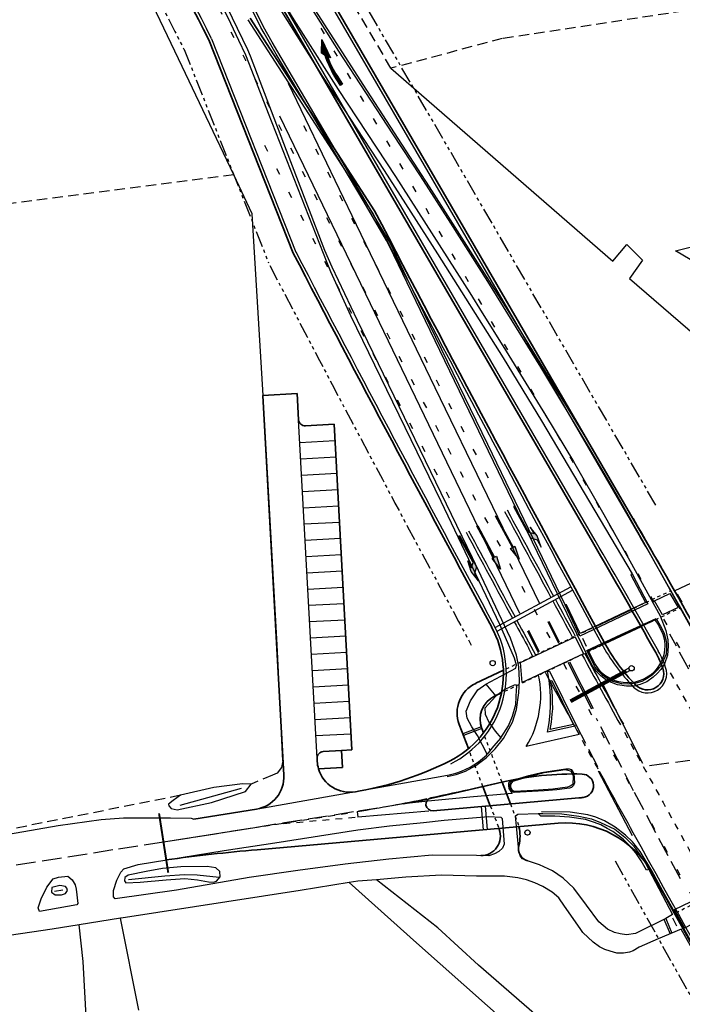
# Model space of a CAD drawing. Header units: metres. Extents: x 233718 to 238088, y 502342 to 506323.
# Tile 8 of 17: x 234715 to 234816, y 503091 to 503242. Entities that reach past the tile are written whole.
import ezdxf

# ---------------------------------------------------------------- set-up
doc = ezdxf.new("R2010")
doc.units = ezdxf.units.M
for name, pattern in [('CULTSCH', [2.4, 1.6, -0.8]), ('GREPPEL', [1000.1, 1000, -0.1]), ('LIJN05-05', [1, 0.5, -0.5]), ('LIJN1-1', [2, 1, -1]), ('LIJN1-3', [4, 1, -3]), ('PHANTOM', [2.5, 1.25, -0.25, 0.25, -0.25, 0.25, -0.25]), ('RASTER', [1000.1, 1000, -0.1]), ('VERFSTIP', [4, 3, -1])]:
    doc.linetypes.add(name, pattern=pattern)
for name, color, linetype in [('Goud-markering', 7, 'Continuous'), ('Goud-obstakelvrije ruimte', 102, 'PHANTOM'), ('Goud-werkgrens', 210, 'PHANTOM'), ('MDI-XX-BANDEN', 254, 'Continuous'), ('MDI-XX-GREPPEL', 253, 'Continuous'), ('MDI-XX-MARKERING', 253, 'Continuous'), ('MDI-XX-RASTER', 253, 'Continuous'), ('MDI-XX-TALUD', 253, 'Continuous'), ('MDI-XX-TERREINAFSCH', 253, 'Continuous'), ('VRI-lantaarns', 150, 'Continuous')]:
    doc.layers.add(name, color=color, linetype=linetype)
doc.layers.add('Goud-ontwerp', color=7, linetype='Continuous', lineweight=35)
doc.linetypes.add('HAAIETAND50-R', pattern='A,0,-0.25,[122,wocad.shx,S=0.1,R=180,X=0,Y=0],-0.75', length=1)

# ---------------------------------------------------------------- blocks, each defined once
blk = doc.blocks.new('LA_7-5m')
blk.add_hatch(color=0).paths.add_polyline_path([(7.5, 0.375), (5.7, 0.675), (4, 0.375), (5.2, 0.375), (4.6, -0.225), (0, -0.225), (0, -0.375), (5.45, -0.375), (6.2, 0.375)])
at = {"color": 0}
blk.add_lwpolyline([(7.5, 0.375), (5.7, 0.675), (4, 0.375), (5.2, 0.375), (4.6, -0.225), (0, -0.225), (0, -0.375), (5.45, -0.375), (6.2, 0.375)], close=True, dxfattribs=at)
blk = doc.blocks.new('RA_7-5m')
blk.add_hatch(color=0).paths.add_polyline_path([(7.5, -0.375), (5.7, -0.675), (4, -0.375), (5.2, -0.375), (4.6, 0.225), (0, 0.225), (0, 0.375), (5.45, 0.375), (6.2, -0.375)])
at = {"color": 0}
blk.add_lwpolyline([(7.5, -0.375), (5.7, -0.675), (4, -0.375), (5.2, -0.375), (4.6, 0.225), (0, 0.225), (0, 0.375), (5.45, 0.375), (6.2, -0.375)], close=True, dxfattribs=at)
blk = doc.blocks.new('RD_7-5m')
blk.add_hatch(color=0).paths.add_polyline_path([(5.45, -0.375), (5.45, -0.075), (0, -0.075), (0, 0.075), (5.45, 0.075), (5.45, 0.375), (7.5, 0)])
at = {"color": 0}
blk.add_lwpolyline([(5.45, -0.375), (5.45, -0.075), (0, -0.075), (0, 0.075), (5.45, 0.075), (5.45, 0.375), (7.5, 0)], close=True, dxfattribs=at)
blk = doc.blocks.new('pl75-08')
at = {"const_width": 0.2}
blk.add_lwpolyline([(7.08, -0.6), (4.7, -0.35), (5.11, -0.1, 0.070526), (1.44, 0.27), (0.1, 0.24), (0.1, 0.44), (1.86, 0.44, -0.043128), (5.19, -0.01), (5.71, 0.27)], format="xyb", close=True, dxfattribs=at)
blk.add_lwpolyline([(7.5, -0.75), (4.39, -0.42), (4.85, -0.14, 0.065796), (1.45, 0.17), (0, 0.14), (0, 0.54), (1.86, 0.54, -0.042689), (5.17, 0.1), (5.72, 0.38)], format="xyb", close=True)
for points in [[(6.71, -0.4), (6.65, -0.55), (5.74, 0.21), (4.79, -0.29)], [(5.22, 0.12), (5.22, 0.06), (5.18, 0.1)], [(5.15, -0.03), (5.22, -0.2), (5.08, -0.04), (5.05, -0.21)], [(7.5, -0.75), (7.14, -0.52), (7.02, -0.7)]]:
    blk.add_solid(points)
blk = doc.blocks.new('universeelmast')
at = {"layer": 'VRI-lantaarns'}
h = blk.add_hatch(color=0, dxfattribs=at)
h.paths.add_polyline_path([(-0.9, 0, 1), (0.9, 0, 1)])
h.paths.add_polyline_path([(0.7, 0, -1), (-0.7, 0, -1)], flags=16)
at = {"layer": 'VRI-lantaarns', "color": 0}
blk.add_circle((0, 0), 0.8, dxfattribs=at)
blk = doc.blocks.new('*U83')
at = {"layer": 'VRI-lantaarns', "color": 0}
for points in [[(0.35, 0.2), (10.66, 0.2)], [(0.35, -0.2), (10.66, -0.2)]]:
    blk.add_lwpolyline(points, dxfattribs=at)
at = {"layer": 'VRI-lantaarns', "color": 0, "linetype": 'LIJN1-1', "ltscale": 0.9, "const_width": 0.4}
blk.add_lwpolyline([(0.9, 0), (10.66, 0)], dxfattribs=at)
at = {"layer": 'VRI-lantaarns', "color": 0}
blk.add_circle((0, 0), 0.4, dxfattribs=at)

msp = doc.modelspace()

# ---------------------------------------------------------------- linework, layer by layer
at = {"layer": 'Goud-markering'}
for p, q in [((234808.29, 503165.1), (234718.65, 503319.55)), ((234802.88, 503161.96), (234728.26, 503290.54)), ((234749.64, 503241.78), (234768.71, 503212.25)), ((234744.09, 503238.89), (234757.04, 503206.18)), ((234760.27, 503128.55), (234757.44, 503180.47)), ((234787.57, 503148.61), (234799.14, 503154.86)), ((234787.86, 503148.08), (234799.42, 503154.33)), ((234785.41, 503133.39), (234782.6, 503132.32)), ((234785.52, 503133.11), (234782.71, 503132.04)), ((234800.41, 503132.23), (234792.33, 503130.39)), ((234766.43, 503120.41), (234766.51, 503119.52)), ((234777.38, 503120.47), (234766.51, 503119.52)), ((234785.79, 503117.6), (234785.48, 503121.18)), ((234786.39, 503117.65), (234786.08, 503121.24)), ((234736.73, 503115.77), (234751.4, 503118.05)), ((234813.43, 503103.88), (234814.38, 503101.66)), ((234813.7, 503104), (234814.65, 503101.78))]:
    msp.add_line(p, q, dxfattribs=at)
at = {"layer": 'Goud-markering', "linetype": 'LIJN1-3'}
msp.add_line((234805.58, 503163.53), (234753.59, 503253.12), dxfattribs=at)
at = {"layer": 'Goud-markering', "linetype": 'LIJN05-05'}
for p, q in [((234808.84, 503151.59), (234814.5, 503154.28)), ((234810.32, 503148.97), (234815.98, 503151.66)), ((234789.26, 503142.28), (234802.54, 503148.59)), ((234789.05, 503138.86), (234803.97, 503145.95)), ((234789.91, 503121.57), (234791.24, 503118.08)), ((234786.8, 503121.3), (234788.14, 503117.8)), ((234821.02, 503107.85), (234815.48, 503104.95))]:
    msp.add_line(p, q, dxfattribs=at)
at = {"layer": 'Goud-markering', "linetype": 'LIJN1-1'}
for p, q in [((234752.11, 503118.17), (234765.88, 503120.32)), ((234766.09, 503119.48), (234753.42, 503118.37))]:
    msp.add_line(p, q, dxfattribs=at)
at = {"layer": 'Goud-markering'}
for points in [[(234757.63, 503176.98), (234763.02, 503177.27)], [(234757.77, 503174.48), (234763.16, 503174.78)], [(234757.9, 503171.99), (234763.3, 503172.28)], [(234757.9, 503171.99), (234763.3, 503172.28)], [(234758.04, 503169.49), (234763.43, 503169.79)], [(234758.18, 503166.99), (234763.57, 503167.29)], [(234758.31, 503164.5), (234763.7, 503164.79)], [(234758.45, 503162), (234763.84, 503162.3)], [(234758.59, 503159.51), (234763.98, 503159.8)], [(234758.72, 503157.01), (234764.11, 503157.3)], [(234758.86, 503154.51), (234764.25, 503154.81)], [(234758.99, 503152.02), (234764.39, 503152.31)], [(234759.13, 503149.52), (234764.52, 503149.81)], [(234759.27, 503147.02), (234764.66, 503147.32)], [(234759.4, 503144.53), (234764.79, 503144.82)], [(234759.54, 503142.03), (234764.93, 503142.33)], [(234759.67, 503139.54), (234765.07, 503139.83)], [(234759.81, 503137.04), (234765.2, 503137.33)], [(234759.95, 503134.54), (234765.34, 503134.84)], [(234760.08, 503132.05), (234765.47, 503132.34)]]:
    msp.add_lwpolyline(points, dxfattribs=at)
at = {"layer": 'Goud-markering', "linetype": 'LIJN05-05'}
msp.add_lwpolyline([(234788.63, 503124.92), (234785.95, 503131.96, -0.388364)], format="xyb", dxfattribs=at)
msp.add_lwpolyline([(234785.68, 503124.24), (234783.64, 503129.6)], dxfattribs=at)
at = {"layer": 'Goud-markering', "linetype": 'LIJN1-3'}
for centre, radius, start, end in [((238311.85, 505054.42), 4000, 206.17376, 208.50037), ((238311.85, 505054.42), 3996.65, 207.23189, 208.14512), ((238311.85, 505054.42), 4003.35, 207.23144, 208.14552), ((233681.22, 502511), 1300, 27.62858, 30.12883), ((238311.85, 505054.42), 4000, 208.5434, 210.82488)]:
    msp.add_arc(centre, radius, start, end, dxfattribs=at)
at = {"layer": 'Goud-markering'}
for centre, radius, start, end in [((238311.85, 505054.42), 4003.13, 206.17376, 206.96961), ((238311.85, 505054.42), 3993.42, 207.47056, 208.54521), ((238311.85, 505054.42), 4006.58, 207.47056, 208.39861), ((238311.85, 505054.42), 3996.87, 208.18813, 208.40315), ((238311.85, 505054.42), 3996.42, 208.1881, 208.40315), ((233681.22, 502511), 1303.12, 29.03242, 30.12883), ((238311.85, 505054.42), 4003.58, 208.18849, 208.40315), ((238311.85, 505054.42), 4003.13, 208.18846, 208.40315), ((233681.22, 502511), 1296.88, 29.26567, 30.12883), ((238311.85, 505054.42), 3996.87, 208.41175, 208.50278), ((238311.85, 505054.42), 3996.42, 208.41175, 208.50313), ((234773.83, 503141.54), 15.45, 296.7153, 28.3986), ((238311.85, 505054.42), 4003.58, 208.41174, 208.47885), ((238311.85, 505054.42), 4003.13, 208.41174, 208.49795), ((234830.61, 503160.71), 30.45, 208.5452, 224.1943), ((234779.54, 503138.23), 15, 23.477, 28.4788), ((238311.85, 505054.42), 3996.87, 208.54585, 208.72199), ((238311.85, 505054.42), 3996.42, 208.5462, 208.72382), ((234799.08, 503137.44), 15.45, 19.1457, 29.2657), ((234779.54, 503138.23), 15, 328.4718, 11.8931), ((238311.85, 505054.42), 4003.13, 208.54095, 208.69664), ((234810.89, 503141.54), 2.95, 224.1943, 19.1457), ((234717.36, 503416.37), 300, 279.4155, 281.4871), ((238311.85, 505054.42), 4003.13, 208.97732, 211.15472)]:
    msp.add_arc(centre, radius, start, end, dxfattribs=at)
at = {"layer": 'Goud-markering', "linetype": 'LIJN1-1'}
for centre, radius, start, end in [((233681.22, 502511), 1296.88, 28.16874, 29.0971), ((238311.85, 505054.42), 3996.87, 208.74027, 209.05334), ((238311.85, 505054.42), 4003.13, 208.71095, 208.78861)]:
    msp.add_arc(centre, radius, start, end, dxfattribs=at)
at = {"layer": 'Goud-markering', "linetype": 'HAAIETAND50-R'}
msp.add_arc((238311.85, 505054.42), 4003.13, 208.78861, 208.97732, dxfattribs=at)
at = {"layer": 'Goud-obstakelvrije ruimte', "ltscale": 2}
for p, q in [((234812.18, 503167.36), (234722.54, 503321.81)), ((234739.91, 503237.24), (234752.85, 503204.52))]:
    msp.add_line(p, q, dxfattribs=at)
for radius, start, end in [(4007.63, 206.17376, 206.96961), (4011.08, 207.47056, 208.41173), (4007.63, 208.97732, 211.15472)]:
    msp.add_arc((238311.85, 505054.42), radius, start, end, dxfattribs=at)
at = {"layer": 'Goud-ontwerp'}
for p, q in [((234808.68, 503165.32), (234719.04, 503319.78)), ((234802.49, 503161.74), (234727.86, 503290.33)), ((234750.02, 503242.03), (234769.09, 503212.49)), ((234743.67, 503238.73), (234756.62, 503206.01)), ((234751.98, 503184.18), (234755.19, 503125.98)), ((234762.89, 503179.77), (234765.61, 503129.84)), ((234802.94, 503148.78), (234808.43, 503151.39)), ((234804.38, 503146.15), (234809.91, 503148.78)), ((234788.82, 503142.07), (234784.58, 503140.06)), ((234788.54, 503138.62), (234787.54, 503138.14)), ((234764.01, 503129.76), (234765.61, 503129.84)), ((234788.56, 503124.91), (234784.33, 503123.94)), ((234766.86, 503123.57), (234766.17, 503123.45)), ((234800.4, 503122.5), (234778.04, 503120.53)), ((234750.98, 503120.77), (234741.37, 503119.25)), ((234797.21, 503118.6), (234751.08, 503114.55))]:
    msp.add_line(p, q, dxfattribs=at)
for points in [[(234757.22, 503184.47), (234751.98, 503184.18)], [(234783.47, 503130.05), (234782.05, 503133.76)], [(234764.01, 503129.76), (234764.15, 503127.16)], [(234764.15, 503127.16), (234760.49, 503126.96)], [(234786.8, 503121.3), (234785.68, 503124.24)], [(234788.17, 503117.71), (234788.14, 503117.8)]]:
    msp.add_lwpolyline(points, dxfattribs=at)
for points in [[(234757.22, 503184.47), (234757.44, 503180.47, 0.414214), (234758.49, 503179.53), (234762.89, 503179.77)], [(234785.76, 503132.45), (234785.52, 503133.11, -0.388364)], [(234760.3, 503128.1), (234760.27, 503128.55, -0.414214), (234761.22, 503129.6), (234764.01, 503129.76)], [(234789.91, 503121.57), (234788.63, 503124.92, -0.388364)]]:
    msp.add_lwpolyline(points, format="xyb", dxfattribs=at)
for centre, radius, start, end in [((238311.85, 505054.42), 4003.58, 206.17376, 206.96967), ((238311.85, 505054.42), 3992.97, 207.47056, 208.54521), ((238311.85, 505054.42), 4007.03, 207.47056, 208.39861), ((233681.22, 502511), 1303.58, 29.22839, 30.12883), ((233681.22, 502511), 1296.42, 29.26567, 30.12883), ((234773.83, 503141.54), 15, 296.7153, 28.3986), ((234830.61, 503160.71), 30, 208.5452, 224.1943), ((234799.08, 503137.44), 15, 19.1457, 29.2657), ((234810.89, 503141.54), 2.5, 224.1943, 19.1457), ((234786.73, 503135.54), 5, 115.4126, 200.8616), ((234789.25, 503134.53), 4, 115.4126, 200.8616), ((234765.29, 503128.37), 5, 183.122, 196.4063), ((234758.1, 503172.8), 50, 280.0963, 296.7153), ((234750.19, 503125.71), 5, 278.9809, 3.122), ((234765.29, 503128.37), 5, 196.4063, 280.0963), ((234799.72, 503076.17), 50, 88.6805, 102.8988), ((234800.83, 503124.35), 1.8, 277.6138, 88.6805), ((234717.36, 503416.37), 300, 281.6136, 282.8988), ((234777.95, 503121.53), 1, 101.6136, 275.0205), ((234799.08, 503137.44), 15, 275.0205, 277.6138), ((234798.52, 503103.66), 15, 29.0411, 95.0205), ((234785.37, 503116.64), 3, 269.584, 20.8616), ((234785.37, 503116.64), 6, 346.1755, 13.849), ((234777.33, 502815.7), 300, 95.0205, 97.6948), ((234793.14, 503114.73), 2, 166.1755, 251.9787), ((238311.85, 505054.42), 4003.58, 209.0411, 211.15472)]:
    msp.add_arc(centre, radius, start, end, dxfattribs=at)
at = {"layer": 'Goud-werkgrens', "const_width": 0.3, "flags": 128}
msp.add_lwpolyline([(234737.47, 503111.02), (234736.06, 503120.12)], dxfattribs=at)
at = {"layer": 'MDI-XX-BANDEN'}
for points in [[(234808.55, 503156.87, 0), (234808.37, 503156.69, 0), (234810.62, 503152.43, 0), (234800.61, 503147.68, 0), (234798.49, 503152.07, 0), (234798.27, 503152.1, 0)], [(234803.68, 503145.85, 0), (234812.03, 503149.8, 0), (234812.6, 503148.98, 0), (234813.24, 503147.59, 0), (234813.49, 503146.68, 0), (234813.57, 503145.88, 0), (234813.53, 503145.16, 0), (234813.38, 503144.42, 0), (234813.2, 503143.8, 0), (234812.86, 503143.08, 0), (234812.39, 503142.39, 0), (234811.95, 503141.89, 0), (234811.34, 503141.33, 0), (234810.46, 503140.77, 0), (234809.8, 503140.48, 0), (234808.99, 503140.22, 0), (234807.88, 503140.16, 0), (234807.19, 503140.17, 0), (234806.52, 503140.27, 0), (234805.61, 503140.54, 0), (234804.97, 503140.88, 0), (234804.38, 503141.26, 0), (234803.82, 503141.7, 0), (234803.38, 503142.29, 0), (234802.85, 503143.08, 0), (234802.41, 503143.89, 0), (234801.87, 503145.02, 0), (234803.68, 503145.85, 0)], [(234791.27, 503125.38, 0), (234795.08, 503126.37, 0), (234796.22, 503126.56, 0), (234798.31, 503126.85, 0), (234799.1, 503126.67, 0), (234799.32, 503126.36, 0), (234799.51, 503125.89, 0), (234799.44, 503124.54, 0), (234799.07, 503124.27, 0), (234798.62, 503124.14, 0), (234796.41, 503123.83, 0), (234793.42, 503123.61, 0), (234790.5, 503123.5, 0), (234790.18, 503123.68, 0), (234789.95, 503124.14, 0), (234789.95, 503124.51, 0), (234790.11, 503124.83, 0), (234790.31, 503125.04, 0), (234791.27, 503125.38, 0)]]:
    msp.add_polyline3d(points, dxfattribs=at)
msp.add_polyline3d([(234795.99, 503132.99, 0), (234796.19, 503134.11, 0), (234796.32, 503135.31, 0), (234796.38, 503136.16, 0), (234796.37, 503137.2, 0), (234796.35, 503138.12, 0), (234796.22, 503139.31, 0), (234796.05, 503140.26, 0), (234795.99, 503140.42, 0), (234796.24, 503140.48, 0), (234799.58, 503133.76, 0), (234795.99, 503132.99, 0)], close=True, dxfattribs=at)
at = {"layer": 'MDI-XX-GREPPEL', "linetype": 'GREPPEL'}
for points in [[(234748.64, 503123.94, 0), (234739.23, 503121.35, 0)], [(234731.4, 503109.98, 0), (234736.94, 503110.55, 0), (234739.96, 503110.74, 0), (234741.88, 503110.72, 0), (234745.28, 503110.36, 0)], [(234720.02, 503108.22, 0), (234721.34, 503108.42, 0)]]:
    msp.add_polyline3d(points, dxfattribs=at)
at = {"layer": 'MDI-XX-MARKERING'}
for points in [[(234751.29, 503250.65, 0), (234756.71, 503241.78, 0), (234763.53, 503231.09, 0), (234772.3, 503217.74, 0), (234783.66, 503199.93, 0), (234785.59, 503196.86, 0), (234789.26, 503190.99, 0), (234795.29, 503181.16, 0), (234799.55, 503174.09, 0), (234804.2, 503165.96, 0), (234808.18, 503158.85, 0), (234812.82, 503150.43, 0), (234813.72, 503148.14, 0), (234814, 503146.73, 0), (234814.09, 503145.76, 0), (234813.99, 503144.37, 0), (234813.52, 503143.07, 0), (234812.97, 503142.18, 0), (234812.4, 503141.56, 0), (234811.77, 503140.98, 0), (234810.78, 503140.31, 0), (234809.77, 503139.88, 0), (234808.83, 503139.65, 0), (234807.67, 503139.61, 0), (234806.32, 503139.83, 0), (234804.73, 503140.44, 0), (234803.76, 503141.19, 0), (234803.05, 503141.9, 0), (234802.46, 503142.74, 0), (234801.61, 503144.46, 0), (234791.04, 503166.33, 0), (234776.12, 503197.2, 0), (234771.36, 503207.07, 0), (234770.89, 503207.95, 0), (234767.48, 503213.82, 0), (234754.03, 503236.53, 0), (234752.18, 503239.73, 0), (234751.67, 503240.59, 0), (234742.51, 503259.24, 0)], [(234780.23, 503125.76, 0), (234781.59, 503126.09, 0), (234783.04, 503126.61, 0), (234784.58, 503127.48, 0), (234786.23, 503128.68, 0), (234787.56, 503130.02, 0), (234788.86, 503131.62, 0), (234790.24, 503134.09, 0), (234790.81, 503136.05, 0), (234791.2, 503138.62, 0), (234791.28, 503140.47, 0), (234791.17, 503142.59, 0), (234790.82, 503144.4, 0), (234789.91, 503146.97, 0), (234784.07, 503159.29, 0), (234766.49, 503195.7, 0), (234762.6, 503203.86, 0), (234761.47, 503206.4, 0), (234756.27, 503220, 0), (234750.05, 503236.19, 0), (234749.69, 503237.18, 0), (234743.36, 503250.19, 0)], [(234817.71, 503148.42, 0), (234810.79, 503160.83, 0), (234806, 503169.33, 0), (234802.02, 503176.09, 0), (234794.54, 503188.52, 0), (234786.42, 503201.65, 0), (234780.77, 503210.59, 0), (234776.1, 503217.86, 0), (234771.88, 503224.3, 0), (234763.6, 503236.97, 0), (234758.33, 503245.37, 0)], [(234755.87, 503232.08, 0), (234766.28, 503210.42, 0), (234778.32, 503185.41, 0), (234794.37, 503152.31, 0)], [(234791.33, 503150.76, 0), (234778.78, 503176.81, 0), (234768.47, 503198.24, 0), (234754.58, 503226.99, 0)], [(234816.2, 503152.5, 0), (234815.5, 503153.75, 0)], [(234795.65, 503149.52, 0), (234797.25, 503146.23, 0)], [(234797.43, 503146.36, 0), (234795.84, 503149.56, 0)], [(234792.51, 503148.13, 0), (234794.13, 503144.77, 0)], [(234794.34, 503144.91, 0), (234792.73, 503148.16, 0)], [(234801.54, 503145.71, 0), (234800.97, 503146.93, 0)], [(234802.39, 503136.08, 0), (234798.75, 503143.26, 0)], [(234798.93, 503143.35, 0), (234802.58, 503136.18, 0)], [(234810.18, 503127.77, 0), (234803.92, 503140.26, 0)], [(234803.36, 503126.63, 0), (234808.55, 503116.75, 0)], [(234890.34, 502985.96, 0), (234883.23, 502997.28, 0), (234873.09, 503013.14, 0), (234860.17, 503032.18, 0), (234853.57, 503041.83, 0), (234850.07, 503047.01, 0), (234845.71, 503053.57, 0), (234841.5, 503059.98, 0), (234837.24, 503066.76, 0), (234833.02, 503073.62, 0), (234829.7, 503079.17, 0), (234825.33, 503086.64, 0), (234816.91, 503101.65, 0), (234813.21, 503108.32, 0), (234811.58, 503111.34, 0), (234809.76, 503114.3, 0), (234808.6, 503115.75, 0), (234807.52, 503116.79, 0), (234805.93, 503118.01, 0), (234804.29, 503118.96, 0), (234802.98, 503119.54, 0), (234801.76, 503119.92, 0), (234799.03, 503120.32, 0), (234794.67, 503120.37, 0)], [(234815.42, 503102.82, 0), (234814.8, 503104.07, 0)]]:
    msp.add_polyline3d(points, dxfattribs=at)
for points in [[(234813.18, 503150.54, 0), (234811.95, 503152.7, 0), (234814.34, 503153.85, 0), (234815.59, 503151.71, 0), (234813.18, 503150.54, 0)], [(234791.68, 503140.17, 0), (234791.46, 503143.23, 0), (234799.82, 503147.21, 0), (234801.11, 503144.58, 0), (234791.68, 503140.17, 0)], [(234795.56, 503132.58, 0), (234795.81, 503133.98, 0), (234795.97, 503135.48, 0), (234796.04, 503136.55, 0), (234796.03, 503137.85, 0), (234796.01, 503138.99, 0), (234795.85, 503140.48, 0), (234795.63, 503141.67, 0), (234795.56, 503141.88, 0), (234795.87, 503141.94, 0), (234800.04, 503133.54, 0), (234795.56, 503132.58, 0)], [(234773.54, 503121.57, 0), (234776.26, 503122.09, 0), (234781.51, 503123.28, 0), (234789.9, 503125.21, 0), (234789.62, 503124.74, 0), (234789.58, 503124.35, 0), (234789.66, 503123.93, 0), (234789.85, 503123.62, 0), (234789.95, 503123.49, 0), (234790.16, 503123.16, 0), (234784.23, 503122.64, 0), (234777.22, 503122, 0), (234773.54, 503121.57, 0)], [(234816.57, 503102.52, 0), (234815.03, 503105.39, 0), (234817.48, 503106.54, 0), (234818.91, 503103.76, 0), (234816.57, 503102.52, 0)]]:
    msp.add_polyline3d(points, close=True, dxfattribs=at)
at = {"layer": 'MDI-XX-MARKERING', "linetype": 'VERFSTIP'}
for points in [[(234827.78, 503122.34, 0), (234819.13, 503138.7, 0), (234814.34, 503147.58, 0)], [(234800.04, 503133.54, 0), (234803.46, 503126.93, 0)], [(234815.94, 503110.07, 0), (234808.78, 503123.59, 0), (234803.07, 503134.67, 0)], [(234811.22, 503127.44, 0), (234820.2, 503128.69, 0)], [(234773.54, 503121.57, 0), (234765.83, 503120.34, 0), (234744.67, 503116.96, 0), (234729, 503114.51, 0), (234696.37, 503109.43, 0), (234664.1, 503104.4, 0), (234628.89, 503098.96, 0), (234601.86, 503094.74, 0)]]:
    msp.add_polyline3d(points, dxfattribs=at)
at = {"layer": 'MDI-XX-RASTER', "linetype": 'RASTER'}
for points in [[(234755.02, 503128.17, 0), (234754.16, 503145.95, 0), (234751.95, 503185.07, 0), (234750.34, 503212.03, 0), (234747.5, 503218.03, 0), (234739.62, 503234.63, 0), (234720.31, 503274.95, 0), (234701.12, 503314.27, 0)], [(234771.59, 503234.37, 0), (234805.58, 503204.77, 0), (234807.76, 503207.32, 0), (234810.13, 503204.92, 0), (234808.16, 503202.11, 0), (234839.08, 503175.33, 0), (234864.11, 503153.74, 0), (234882.23, 503159.2, 0)], [(234876.03, 503187.36, 0), (234874.86, 503186.85, 0), (234873.23, 503186.14, 0), (234852.32, 503176.99, 0), (234827.39, 503199.13, 0), (234815.21, 503206.37, 0), (234862.59, 503218.26, 0), (234881.72, 503223.41, 0), (234882.65, 503221.52, 0)], [(234930.41, 502896.89, 0), (234901.56, 502946.53, 0), (234880.89, 502982.07, 0), (234863.42, 503011.99, 0), (234861.43, 503015.41, 0), (234859.23, 503020.56, 0), (234856.88, 503026.57, 0), (234855.35, 503030.56, 0), (234850.5, 503038.2, 0), (234846.55, 503043.6, 0), (234816.09, 503069.88, 0), (234799.93, 503083.9, 0), (234784.99, 503096.87, 0), (234778.77, 503102.59, 0)], [(234775.53, 503100.27, 0), (234798.02, 503080.35, 0)]]:
    msp.add_polyline3d(points, dxfattribs=at)
at = {"layer": 'MDI-XX-TALUD'}
for points in [[(234739.33, 503122.89, 0), (234738.2, 503122.12, 0), (234737.5, 503121.51, 0), (234737.56, 503121.26, 0), (234737.93, 503120.89, 0), (234738.86, 503120.65, 0), (234744.1, 503121.79, 0), (234749.33, 503123.49, 0), (234750.18, 503124.62, 0), (234748.84, 503124.65, 0), (234744.44, 503124.1, 0), (234739.33, 503122.89, 0)], [(234739.42, 503111.91, 0), (234736.6, 503111.65, 0), (234734.07, 503111.22, 0), (234731.32, 503110.65, 0), (234730.81, 503110.31, 0), (234730.75, 503109.79, 0), (234730.99, 503109.46, 0), (234733.19, 503109.57, 0), (234737.17, 503109.94, 0), (234739.99, 503110.13, 0), (234741.95, 503109.96, 0), (234743.62, 503109.64, 0), (234744.38, 503109.6, 0), (234744.87, 503109.74, 0), (234745.45, 503110.37, 0), (234745.36, 503111.2, 0), (234744.74, 503111.77, 0), (234743.44, 503111.99, 0), (234739.42, 503111.91, 0)], [(234720.87, 503109.08, 0), (234719.64, 503108.76, 0), (234719.58, 503108.06, 0), (234720.14, 503107.65, 0), (234721.09, 503107.63, 0), (234721.73, 503107.86, 0), (234722.03, 503108.32, 0), (234721.95, 503108.68, 0), (234721.74, 503108.92, 0), (234720.87, 503109.08, 0)]]:
    msp.add_polyline3d(points, dxfattribs=at)
at = {"layer": 'MDI-XX-TERREINAFSCH'}
for points in [[(234786.12, 503139.92, 0), (234790.73, 503142.41, 0), (234790.82, 503142.87, 0), (234790.51, 503143.91, 0), (234788.3, 503149.1, 0), (234779.27, 503167.93, 0), (234765.47, 503196.42, 0), (234762.36, 503203.16, 0), (234761.84, 503204.53, 0), (234752.84, 503227.42, 0), (234750.28, 503234.03, 0), (234749.34, 503236.34, 0), (234748.28, 503238.62, 0), (234747.07, 503241.24, 0), (234739.77, 503255.93, 0), (234725.58, 503285.31, 0), (234709.3, 503318.29, 0)], [(234798.27, 503152.1, 0), (234786.45, 503176.67, 0), (234774.07, 503202.11, 0), (234771.35, 503207.82, 0), (234770.18, 503209.74, 0), (234761.5, 503224.48, 0), (234753.37, 503238.35, 0), (234752.05, 503240.71, 0), (234744.83, 503255.54, 0), (234743.44, 503258.94, 0), (234743.67, 503259.27, 0), (234744.38, 503259.54, 0), (234744.9, 503259.31, 0), (234748.09, 503254.12, 0), (234755.1, 503242.63, 0), (234761.13, 503233.1, 0), (234770.57, 503218.68, 0), (234778.75, 503205.9, 0), (234788.77, 503189.95, 0), (234794.68, 503180.28, 0), (234808.55, 503156.87, 0), (234810.95, 503152.26, 0), (234800.51, 503147.31, 0), (234798.27, 503152.1, 0)], [(234819.11, 503156.13, 0), (234815.1, 503154.26, 0), (234801.61, 503177.49, 0), (234789.54, 503197.21, 0), (234777.52, 503216.18, 0), (234767.36, 503231.86, 0), (234759.17, 503244.61, 0)], [(234806.87, 503147.54, 0), (234812.23, 503150.02, 0), (234813.05, 503148.56, 0), (234813.45, 503147.68, 0), (234813.72, 503146.8, 0), (234813.82, 503146.18, 0), (234813.82, 503145.4, 0), (234813.75, 503144.53, 0), (234813.37, 503143.59, 0), (234812.89, 503142.63, 0), (234812.4, 503142.06, 0), (234811.62, 503141.31, 0), (234810.85, 503140.78, 0), (234810.04, 503140.35, 0), (234809.11, 503140.09, 0), (234807.93, 503139.92, 0), (234806.95, 503140, 0), (234805.61, 503140.36, 0), (234804.72, 503140.8, 0), (234804, 503141.3, 0), (234803.43, 503141.86, 0), (234802.87, 503142.55, 0), (234801.61, 503145.11, 0), (234806.87, 503147.54, 0)], [(234786.36, 503129.21, 0), (234784.85, 503132.05, 0), (234783.98, 503133.38, 0), (234783.29, 503134.7, 0), (234783.11, 503135.81, 0), (234783.79, 503137.38, 0), (234784.93, 503139.06, 0), (234786.12, 503139.92, 0), (234787.64, 503138.07, 0), (234785.98, 503136.23, 0), (234786.03, 503135.31, 0), (234786.58, 503134.09, 0), (234787.54, 503132.75, 0), (234788.43, 503131.72, 0), (234787.3, 503130.43, 0), (234786.36, 503129.21, 0)], [(234788.43, 503131.72, 0), (234789.61, 503133.54, 0), (234790.23, 503135.05, 0), (234790.73, 503136.82, 0), (234790.83, 503139.05, 0), (234790.87, 503139.53, 0), (234790.78, 503139.82, 0), (234790.49, 503139.78, 0), (234789.13, 503139.19, 0), (234787.64, 503138.07, 0)], [(234600.46, 503097.34, 0), (234619.33, 503100.24, 0), (234659.3, 503106.46, 0), (234688.34, 503111.1, 0), (234703.63, 503113.36, 0), (234704.06, 503113.6, 0), (234706.76, 503115.18, 0), (234708.08, 503115.81, 0), (234709.75, 503116.37, 0), (234720.62, 503118.25, 0), (234727.2, 503119.21, 0), (234730.62, 503119.45, 0), (234737.81, 503119.46, 0), (234740.97, 503119.38, 0), (234741.37, 503119.25, 0), (234752.09, 503120.95, 0), (234779.11, 503125.76, 0), (234780.49, 503126.03, 0), (234781.54, 503126.31, 0), (234782.42, 503126.6, 0), (234783.74, 503127.22, 0), (234785.02, 503128.02, 0), (234786.23, 503129.07, 0), (234786.36, 503129.21, 0)], [(234792.72, 503125.93, 0), (234794.68, 503126.39, 0), (234796.31, 503126.66, 0), (234798.37, 503126.97, 0), (234798.88, 503126.97, 0), (234799.22, 503126.84, 0), (234799.48, 503126.53, 0), (234799.6, 503126.2, 0), (234799.7, 503124.82, 0), (234799.54, 503124.39, 0), (234799.26, 503124.11, 0), (234798.94, 503123.99, 0), (234796.99, 503123.72, 0), (234795.08, 503123.56, 0), (234790.49, 503123.3, 0), (234790.13, 503123.51, 0), (234789.92, 503123.74, 0), (234789.79, 503124.11, 0), (234789.8, 503124.47, 0), (234789.97, 503124.87, 0), (234790.14, 503125.11, 0), (234790.65, 503125.34, 0), (234792.72, 503125.93, 0)], [(234811.11, 503111.54, 0), (234814.73, 503104.6, 0), (234813.7, 503104, 0), (234809.07, 503101.72, 0), (234807.7, 503101.51, 0), (234806.69, 503101.64, 0), (234805.86, 503101.84, 0), (234804.75, 503102.35, 0), (234803.46, 503103.48, 0), (234801.55, 503106.07, 0), (234799.59, 503108.64, 0), (234797.96, 503110.2, 0), (234796.34, 503111.3, 0), (234794.33, 503112.23, 0), (234792.66, 503112.78, 0), (234791.75, 503113.13, 0), (234791.39, 503113.59, 0), (234791.19, 503114.45, 0), (234790.67, 503119.74, 0), (234791.04, 503119.99, 0), (234794.13, 503120.08, 0), (234794.86, 503120.1, 0), (234797.8, 503120.04, 0), (234800.39, 503119.72, 0), (234802.34, 503119.28, 0), (234803.72, 503118.74, 0), (234805.9, 503117.69, 0), (234807.41, 503116.47, 0), (234808.75, 503115.14, 0), (234810.6, 503112.51, 0), (234811.11, 503111.54, 0)], [(234811.11, 503111.54, 0), (234810.76, 503111.43, 0), (234809.93, 503112.83, 0), (234809.1, 503114.06, 0), (234808.29, 503115.05, 0), (234807.17, 503116.19, 0), (234805.6, 503117.33, 0), (234804.73, 503117.81, 0), (234803.73, 503118.37, 0), (234802.77, 503118.75, 0), (234801.38, 503119.16, 0), (234798.96, 503119.56, 0), (234796.69, 503119.69, 0), (234794.55, 503119.72, 0), (234794.13, 503120.08, 0)], [(234746.04, 503114.43, 0), (234753.81, 503115.61, 0), (234766.54, 503117.6, 0), (234771.37, 503118.22, 0), (234776.57, 503118.74, 0), (234779.75, 503119.07, 0), (234786.52, 503119.62, 0), (234788.45, 503119.54, 0), (234788.62, 503119.33, 0), (234788.95, 503115.4, 0), (234788.66, 503114.79, 0), (234788.1, 503114.3, 0), (234787.46, 503113.91, 0), (234786.61, 503113.63, 0), (234784.71, 503113.64, 0), (234777.89, 503113.7, 0), (234771.26, 503113.11, 0), (234764.6, 503112.35, 0), (234757.33, 503111.37, 0), (234749.89, 503110.28, 0), (234738.76, 503108.35, 0), (234729.36, 503107.01, 0), (234729.1, 503107.35, 0), (234729.07, 503108.32, 0), (234729.6, 503109.9, 0), (234730.23, 503111.09, 0), (234730.66, 503111.6, 0), (234732.85, 503112.3, 0), (234746.04, 503114.43, 0)], [(234823.2, 503089.61, 0), (234816.04, 503102.38, 0), (234812.54, 503100.88, 0), (234809.65, 503099.63, 0), (234808.73, 503099.03, 0), (234808.14, 503098.84, 0), (234807.22, 503098.69, 0), (234806.2, 503098.71, 0), (234805.17, 503098.99, 0), (234804.39, 503099.27, 0), (234803.55, 503099.65, 0), (234802.58, 503100.37, 0), (234800.98, 503101.88, 0), (234800.59, 503102.45, 0), (234798.17, 503105.89, 0), (234797.32, 503107.18, 0), (234796.32, 503108.05, 0), (234794.87, 503108.92, 0), (234793.64, 503109.47, 0), (234792.35, 503109.96, 0), (234791.05, 503110.24, 0), (234788.97, 503110.49, 0), (234784.69, 503110.5, 0), (234779.35, 503110.64, 0), (234773.89, 503110.32, 0), (234769.36, 503109.96, 0), (234766.52, 503109.73, 0), (234765.17, 503109.51, 0), (234757.7, 503108.29, 0), (234730.25, 503104.07, 0), (234730.13, 503104.05, 0), (234723.83, 503103.03, 0), (234719.66, 503102.35, 0), (234703.71, 503100.03, 0)], [(234723.46, 503106.1, 0), (234717.72, 503105.08, 0), (234717.54, 503105.66, 0), (234717.98, 503107.04, 0), (234718.89, 503108.79, 0), (234719.84, 503110.07, 0), (234720.66, 503110.32, 0), (234722.08, 503110.51, 0), (234722.75, 503109.93, 0), (234723.19, 503109.16, 0), (234723.38, 503108.52, 0), (234723.62, 503106.31, 0), (234723.46, 503106.1, 0)], [(234765.17, 503109.51, 0), (234775.53, 503100.27, 0)], [(234778.77, 503102.59, 0), (234769.36, 503109.96, 0)], [(234732.96, 503089.93, 0), (234730.13, 503104.05, 0)], [(234724.95, 503088.07, 0), (234724.43, 503097.43, 0), (234723.83, 503103.03, 0)]]:
    msp.add_polyline3d(points, dxfattribs=at)
at = {"layer": 'MDI-XX-TERREINAFSCH', "linetype": 'CULTSCH'}
for points in [[(234885.73, 503223.77, 0), (234888.99, 503224.52, 0), (234890.29, 503229.91, 0), (234922.07, 503237.35, 0), (234913.4, 503256.03, 0), (234847.33, 503247.81, 0), (234788.65, 503238.9, 0), (234771.59, 503234.37, 0), (234759.79, 503254.48, 0)], [(234747.5, 503218.03, 0), (234659.39, 503206.64, 0), (234621.29, 503196.55, 0), (234607.23, 503193.98, 0), (234583.73, 503186.57, 0), (234557.6, 503177.99, 0)], [(234755.02, 503128.17, 0), (234754.82, 503127.15, 0), (234754.15, 503126.3, 0), (234753.43, 503125.99, 0), (234750.18, 503124.62, 0)], [(234739.33, 503122.89, 0), (234705.16, 503116.06, 0), (234700.79, 503115.16, 0)]]:
    msp.add_polyline3d(points, dxfattribs=at)

# ---------------------------------------------------------------- block references
at = {"layer": 'Goud-markering'}
for name, p, rotation in [('pl75-08', (234764.3, 503231.99), 121.7531808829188), ('LA_7-5m', (234790.71, 503167.35), 298.403152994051), ('RD_7-5m', (234787.67, 503165.71), 298.403152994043), ('RD_7-5m', (234784.82, 503164.17), 298.403152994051), ('RA_7-5m', (234781.78, 503162.53), 298.4031529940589)]:
    msp.add_blockref(name, p, dxfattribs=dict(at, rotation=rotation))
at = {"layer": 'VRI-lantaarns', "xscale": 0.5, "yscale": 0.5}
for p in [(234787.18, 503143.16), (234792.51, 503117.18)]:
    msp.add_blockref('universeelmast', p, dxfattribs=at)
at = {"layer": 'VRI-lantaarns', "rotation": 208.403152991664}
msp.add_blockref('*U83', (234808.47, 503142.37), dxfattribs=at)

doc.saveas('drawing.dxf')
